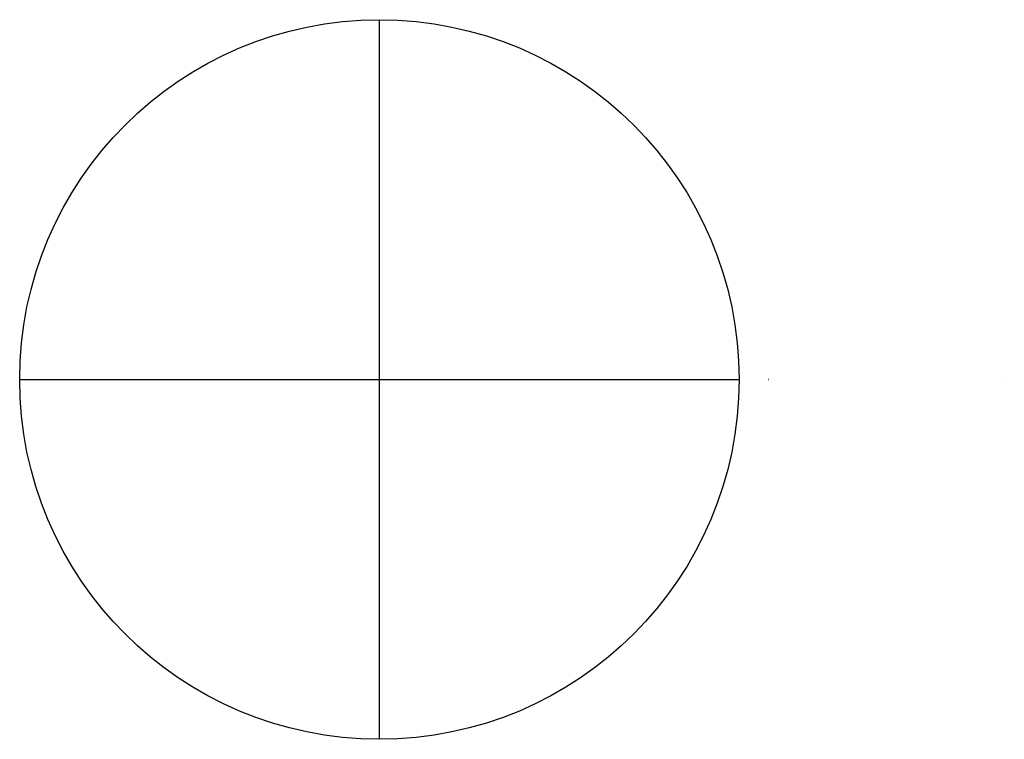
# Model space of a CAD drawing. Header units: millimetres. Extents: x -610 to 1059, y -610 to 610.
import ezdxf

# ---------------------------------------------------------------- set-up
doc = ezdxf.new("R2010")
doc.units = ezdxf.units.MM
doc.layers.add('E-LITE-EQPM', color=7, linetype='Continuous', lineweight=50)

msp = doc.modelspace()

# ---------------------------------------------------------------- linework, layer by layer
at = {"lineweight": 30}
for p, q in [((0, -609.6), (0, 609.6)), ((-609.6, 0), (609.6, 0))]:
    msp.add_line(p, q, dxfattribs=at)
msp.add_circle((0, 0), 609.6, dxfattribs=at)
at = {"layer": 'E-LITE-EQPM', "lineweight": 30, "extrusion": (-6.34028e-15, 2.96143e-15, -1)}
for centre in [(-261.3, -0.2, -872), (-659.7, -0.2, -872), (-1059.1, -0.2, -872)]:
    msp.add_circle(centre, 0.05, dxfattribs=at)

doc.saveas('drawing.dxf')
